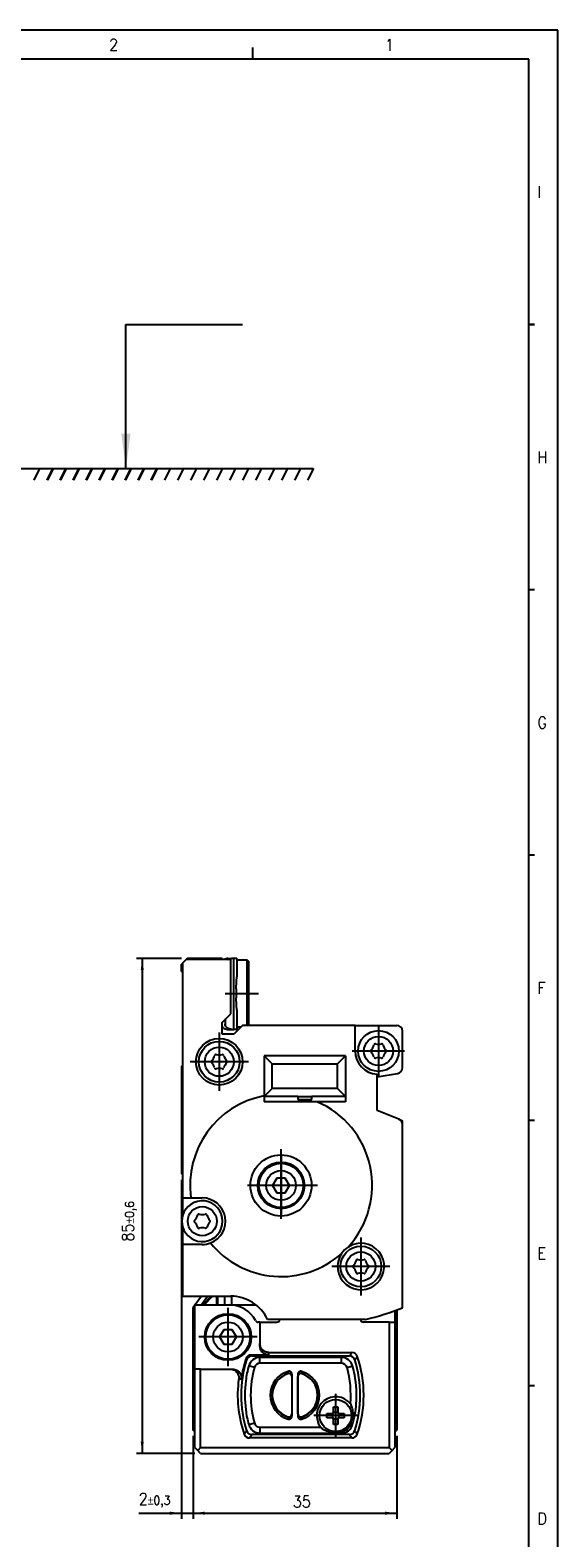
# Model space of a CAD drawing. Header units: millimetres. Extents: x -285 to 2170, y -280 to 203.
# Tile 14 of 32: x 218 to 309, y -56 to 203. Entities that reach past the tile are written whole.
import ezdxf

# ---------------------------------------------------------------- set-up
doc = ezdxf.new("R2010")
doc.units = ezdxf.units.MM
doc.linetypes.add('DOT_CENTER', pattern=[14, 12, -1, 0, -1])
doc.layers.add('1', color=7, linetype='Continuous')
doc.styles.add('CONVERTER_11', font='txt.shx', dxfattribs={"width": 0.9})
doc.dimstyles.new('ME10_DIM_29', dxfattribs={"dimtxt": 2, "dimasz": 2, "dimexe": 1, "dimexo": 1, "dimgap": 1, "dimtad": 1, "dimdsep": 46, "dimtxsty": 'CONVERTER_11', "dimsah": 1, "dimcen": 0.09, "dimclrd": 2, "dimclre": 2, "dimclrt": 2, "dimadec": 0, "dimazin": 0, "dimtfac": 1, "dimtdec": 4, "dimtix": 1, "dimtmove": 0, "dimatfit": 3, "dimfxl": 1, "dimtolj": 1, "dimtzin": 0, "dimarcsym": 0})
doc.dimstyles.new('ME10_DIM_30', dxfattribs={"dimtxt": 2, "dimasz": 2, "dimexe": 1, "dimexo": 1, "dimgap": 1, "dimtad": 1, "dimdsep": 46, "dimtxsty": 'CONVERTER_11', "dimsah": 1, "dimcen": 0.09, "dimclrd": 2, "dimclre": 2, "dimclrt": 2, "dimadec": 0, "dimazin": 0, "dimtol": 1, "dimtp": 0.3, "dimtm": 0.3, "dimtfac": 0.75, "dimtdec": 0, "dimtix": 1, "dimtmove": 0, "dimatfit": 3, "dimfxl": 1, "dimtolj": 1, "dimtzin": 0, "dimarcsym": 0})
doc.dimstyles.new('ME10_DIM_31', dxfattribs={"dimtxt": 2, "dimasz": 2, "dimexe": 1, "dimexo": 1, "dimgap": 1, "dimtad": 1, "dimdsep": 46, "dimtxsty": 'CONVERTER_11', "dimsah": 1, "dimcen": 0.09, "dimclrd": 2, "dimclre": 2, "dimclrt": 2, "dimadec": 0, "dimazin": 0, "dimtol": 1, "dimtp": 0.6, "dimtm": 0.6, "dimtfac": 0.75, "dimtdec": 0, "dimtix": 1, "dimtmove": 0, "dimatfit": 3, "dimfxl": 1, "dimtolj": 1, "dimtzin": 0, "dimarcsym": 0})
doc.dimstyles.get("Standard").update_dxf_attribs({"dimtxt": 0.18, "dimasz": 0.18, "dimexe": 0.18, "dimexo": 0.0625, "dimgap": 0.09, "dimtad": 0, "dimtih": 1, "dimtoh": 1, "dimdec": 4, "dimzin": 0, "dimdsep": 46, "dimtxsty": 'Standard', "dimcen": 0.09, "dimadec": 0, "dimazin": 0, "dimtfac": 1, "dimtdec": 4, "dimtofl": 0, "dimtmove": 0, "dimatfit": 3, "dimfxl": 1, "dimtolj": 1, "dimtzin": 0, "dimarcsym": 0})

# ---------------------------------------------------------------- blocks, each defined once
blk = doc.blocks.new('Marco_a2', base_point=(304.21, -212.02))
at = {"layer": '1', "color": 2, "linetype": 'Continuous'}
for p, q in [((309.21, 202.98), (-284.79, 202.98)), ((309.21, -217.02), (309.21, 202.98)), ((256.79, 197.98), (256.79, 199.98)), ((305.21, 152.42), (304.21, 152.42)), ((304.21, 152.42), (305.21, 152.42)), ((305.21, 106.87), (304.21, 106.87)), ((305.21, 61.31), (304.21, 61.31)), ((305.21, 15.76), (304.21, 15.76)), ((305.21, -29.8), (304.21, -29.8))]:
    blk.add_line(p, q, dxfattribs=at)
at = {"layer": '1', "color": 7, "linetype": 'Continuous'}
for p, q in [((304.21, 197.98), (-264.79, 197.98)), ((304.21, -212.02), (304.21, 197.98))]:
    blk.add_line(p, q, dxfattribs=at)
at = {"layer": '1', "color": 2, "char_height": 2, "attachment_point": 4, "line_spacing_factor": 1.20048, "style": 'CONVERTER_11'}
for s, insert in [('2', (232.08, 200.49)), ('1', (279.5, 200.41)), ('I', (305.71, 175.2)), ('H', (305.71, 129.65)), ('G', (305.71, 84.09)), ('F', (305.71, 38.54)), ('E', (305.71, -7.02)), ('D', (305.71, -52.58))]:
    blk.add_mtext(s, dxfattribs=dict(at, insert=insert))
blk = doc.blocks.new('Top', base_point=(304.21, -212.02))
blk.add_blockref('Marco_a2', (304.21, -212.02))
blk = doc.blocks.new('CABEZA__7', base_point=(246.5, -41.4))
at = {"color": 7, "linetype": 'Continuous'}
for p, q in [((247.93, -14.4), (246.84, -15.9)), ((253.17, -15.9), (253.17, -14.4)), ((246.8, -15.95), (246.5, -16.36)), ((246.5, -37.4), (246.5, -16.36)), ((246.84, -15.9), (246.8, -15.95)), ((246.8, -26.9), (246.8, -15.95)), ((246.84, -15.9), (247.95, -15.9)), ((247.95, -15.9), (248.18, -15.9)), ((248.18, -15.9), (248.38, -15.9)), ((248.38, -15.9), (250.58, -15.9)), ((250.58, -15.9), (250.73, -15.9)), ((250.73, -15.9), (251.98, -15.9)), ((251.98, -15.9), (252.82, -15.9)), ((252.82, -15.9), (253.17, -15.9)), ((253.17, -15.9), (257.32, -15.9)), ((281.2, -16.89), (281.2, -18.85)), ((281.5, -16.79), (281.5, -37.4)), ((251.78, -20.15), (251.06, -21.4)), ((253.22, -20.15), (251.78, -20.15)), ((253.94, -21.4), (253.22, -20.15)), ((258, -18.85), (257.7, -18.85)), ((258, -18.85), (260.89, -18.85)), ((258, -18.85), (258, -22.51)), ((280.2, -18.85), (275.8, -18.85)), ((280.2, -18.85), (281.2, -18.85)), ((280.2, -18.85), (280.2, -40.4)), ((281.2, -18.85), (281.2, -37.7)), ((251.06, -21.4), (251.78, -22.65)), ((251.78, -22.65), (253.22, -22.65)), ((253.22, -22.65), (253.94, -21.4)), ((258, -22.94), (258, -22.51)), ((256.5, -24.49), (259.5, -24.49)), ((256.62, -24.65), (273.38, -24.65)), ((272, -24.9), (258, -24.9)), ((259.5, -24.06), (273.81, -24.06)), ((247.8, -26.9), (246.8, -26.9)), ((246.8, -37.7), (246.8, -26.9)), ((247.8, -40.4), (247.8, -26.9)), ((247.8, -26.9), (252.81, -26.9)), ((252.81, -26.9), (253.24, -26.9)), ((263.47, -28.19), (263.47, -34.61)), ((263.5, -27.79), (263.5, -35.01)), ((264.5, -27.79), (264.5, -35.01)), ((264.53, -34.61), (264.53, -28.19)), ((270.63, -33.4), (271.37, -33.4)), ((270.63, -34.31), (270.63, -33.4)), ((271.37, -33.4), (271.37, -34.31)), ((269.5, -35.27), (269.5, -34.53)), ((269.5, -34.53), (270.41, -34.53)), ((270.41, -35.27), (269.5, -35.27)), ((270.45, -34.53), (270.41, -34.53)), ((270.41, -35.27), (270.45, -35.27)), ((270.57, -34.53), (270.45, -34.53)), ((270.45, -34.53), (270.45, -34.79)), ((270.45, -35.01), (270.45, -35.27)), ((270.45, -35.27), (270.57, -35.27)), ((270.63, -34.31), (270.63, -34.35)), ((270.63, -34.35), (270.63, -34.47)), ((270.89, -34.35), (270.63, -34.35)), ((270.63, -35.33), (270.63, -35.45)), ((270.63, -35.45), (270.63, -35.49)), ((270.63, -35.45), (270.89, -35.45)), ((270.63, -36.4), (270.63, -35.49)), ((271.37, -34.35), (271.11, -34.35)), ((271.11, -35.45), (271.37, -35.45)), ((271.37, -34.35), (271.37, -34.31)), ((271.37, -34.47), (271.37, -34.35)), ((271.37, -35.45), (271.37, -35.33)), ((271.37, -35.49), (271.37, -35.45)), ((271.37, -35.49), (271.37, -36.4)), ((271.55, -34.53), (271.43, -34.53)), ((271.43, -35.27), (271.55, -35.27)), ((271.59, -34.53), (271.55, -34.53)), ((271.55, -34.79), (271.55, -34.53)), ((271.55, -35.27), (271.55, -35.01)), ((271.55, -35.27), (271.59, -35.27)), ((271.59, -34.53), (272.5, -34.53)), ((272.5, -35.27), (271.59, -35.27)), ((272.5, -34.53), (272.5, -35.27)), ((246.8, -37.7), (246.5, -37.4)), ((246.8, -40.4), (246.8, -37.7)), ((273.81, -38.74), (256.19, -38.74)), ((273.38, -38.15), (256.62, -38.15)), ((258, -37.9), (272, -37.9)), ((271.37, -36.4), (270.63, -36.4)), ((281.2, -37.7), (281.5, -37.4)), ((281.2, -37.7), (281.2, -40.4)), ((246.8, -40.4), (247.3, -40.9)), ((247.8, -40.4), (247.3, -40.9)), ((247.8, -41.4), (247.3, -40.9)), ((247.8, -40.4), (280.2, -40.4)), ((247.8, -41.4), (280.2, -41.4)), ((280.7, -40.9), (280.2, -40.4)), ((280.7, -40.9), (280.2, -41.4)), ((280.7, -40.9), (281.2, -40.4))]:
    blk.add_line(p, q, dxfattribs=at)
at = {"color": 3, "linetype": 'Continuous'}
for p, q in [((249.04, -14.4), (247.95, -15.9)), ((249.63, -14.4), (248.18, -15.9)), ((249.84, -14.4), (248.38, -15.9)), ((250.58, -15.9), (250.58, -14.4)), ((250.73, -15.9), (250.73, -14.4)), ((251.98, -15.9), (251.98, -14.4)), ((258, -25.9), (258, -24.9)), ((259.5, -24.49), (259.5, -24.06)), ((272, -25.9), (272, -24.9)), ((257.04, -26.64), (256.07, -26.37)), ((272, -25.9), (258, -25.9)), ((262.82, -27.66), (262.78, -27.71)), ((265.22, -27.71), (265.18, -27.66)), ((272.96, -26.64), (273.93, -26.37)), ((256.07, -36.43), (257.04, -36.16)), ((262.78, -35.09), (262.82, -35.14)), ((265.18, -35.14), (265.22, -35.09)), ((258, -36.9), (258, -37.9)), ((258, -36.9), (268.44, -36.9)), ((272, -37.64), (272, -37.9)), ((273.62, -36.34), (273.93, -36.43))]:
    blk.add_line(p, q, dxfattribs=at)
at = {"color": 7, "linetype": 'Continuous'}
for centre, radius in [((252.5, -21.4), 4), ((252.5, -21.4), 3.8), ((252.5, -21.4), 2.55), ((271, -34.9), 2.75)]:
    blk.add_circle(centre, radius, dxfattribs=at)
for centre, radius, start, end in [((252.82, -20.9), 5, 27.6691, 90), ((257.7, -18.35), 0.5, 207.6691, 270), ((260.89, -18.35), 0.5, 270, 354.1846), ((275.8, -18.35), 0.5, 185.8154, 270), ((274.75, -31.4), 20, 162.3092, 197.6908), ((274.75, -31.4), 20.16, 161.9582, 172.02), ((256.5, -25.46), 0.966, 90.0002, 161.958), ((256.62, -25.62), 0.966, 90.0002, 162.309), ((258, -26.9), 2, 90, 164.6505), ((272, -26.9), 2, 15.3495, 90), ((273.38, -25.62), 0.966, 17.691, 89.9998), ((273.81, -25.03), 0.966, 18.9531, 89.9998), ((255.25, -31.4), 20, 342.3092, 17.6908), ((255.25, -31.4), 20.59, 341.0471, 18.9529), ((274.39, -31.4), 19, 164.6505, 172.4392), ((264, -31.4), 4.25, 105.4101, 254.5896), ((264, -31.4), 3.89, 108.3244, 251.6756), ((264, -31.4), 4.25, 285.4102, 74.5897), ((264, -31.4), 3.89, 288.3244, 71.6756), ((255.61, -31.4), 19, 10.6151, 15.3495), ((255.61, -31.4), 19, 355.4719, 10.6151), ((274.75, -31.4), 20.59, 172.1763, 198.9529), ((274.39, -31.4), 19, 172.4392, 187.5608), ((271, -34.9), 3.25, 38.4425, 217.9799), ((255.61, -31.4), 19, 344.6505, 355.4719), ((274.39, -31.4), 19, 187.5608, 195.3495), ((271, -34.9), 0.697, 122.0857, 147.9143), ((271, -34.9), 0.697, 212.0857, 237.9143), ((271, -34.9), 0.564, 168.4247, 191.5753), ((271, -34.9), 0.564, 131.0313, 138.9687), ((271, -34.9), 0.564, 221.0313, 228.9687), ((271, -34.9), 0.564, 78.4247, 101.5753), ((271, -34.9), 0.564, 258.4247, 281.5753), ((271, -34.9), 0.697, 32.0857, 57.9143), ((271, -34.9), 0.564, 41.0313, 48.9687), ((271, -34.9), 0.697, 302.0857, 327.9143), ((271, -34.9), 0.564, 311.0313, 318.9687), ((271, -34.9), 0.564, 348.4247, 11.5753), ((256.19, -37.77), 0.966, 198.9531, 269.9998), ((256.62, -37.18), 0.966, 197.691, 269.9998), ((258, -35.9), 2, 195.3495, 270), ((272, -35.9), 2, 270, 344.6505), ((273.38, -37.18), 0.966, 270.0002, 342.309), ((273.81, -37.77), 0.966, 270.0002, 341.0469)]:
    blk.add_arc(centre, radius, start, end, dxfattribs=at)
at = {"color": 3, "linetype": 'Continuous'}
for centre, radius, start, end in [((274.39, -31.4), 18, 164.6505, 195.3495), ((258, -26.9), 1, 90, 164.6505), ((264, -31.4), 3.92, 107.4794, 252.5206), ((264, -31.4), 3.92, 287.4794, 72.5206), ((272, -26.9), 1, 15.3495, 90), ((255.61, -31.4), 18, 355.2857, 15.3495), ((258, -35.9), 1, 195.3495, 270)]:
    blk.add_arc(centre, radius, start, end, dxfattribs=at)
at = {"color": 7, "linetype": 'Continuous'}
for points, knots in [([(259.5, -24.06), (259.3, -24.04), (258.91, -23.99), (258.41, -23.63), (258.07, -23.12), (258.02, -22.71), (258, -22.51)], [0, 0, 0, 0, 0.586069, 1.177789, 1.777408, 2.382551, 2.382551, 2.382551, 2.382551]), ([(259.5, -24.49), (259.3, -24.47), (258.91, -24.42), (258.41, -24.06), (258.07, -23.54), (258.02, -23.14), (258, -22.94)], [0, 0, 0, 0, 0.586069, 1.177789, 1.777408, 2.382551, 2.382551, 2.382551, 2.382551]), ([(252.81, -26.9), (252.9, -26.9), (253.11, -26.91), (253.45, -27.02), (253.75, -27.19), (253.97, -27.4), (254.16, -27.64), (254.29, -27.91), (254.37, -28.25), (254.36, -28.47), (254.35, -28.6)], [0, 0, 0, 0, 0.262638, 0.647412, 1.035125, 1.295529, 1.55727, 1.943465, 2.203644, 2.591058, 2.591058, 2.591058, 2.591058]), ([(253.24, -26.9), (253.33, -26.9), (253.55, -26.91), (253.84, -27), (254.15, -27.17), (254.4, -27.38), (254.61, -27.66), (254.73, -27.94), (254.81, -28.25), (254.79, -28.47), (254.78, -28.6)], [0, 0, 0, 0, 0.263056, 0.649064, 0.912057, 1.297984, 1.62355, 1.946992, 2.207237, 2.595157, 2.595157, 2.595157, 2.595157]), ([(263.47, -28.19), (263.46, -28.16), (263.46, -28.08), (263.41, -27.95), (263.34, -27.84), (263.25, -27.76), (263.16, -27.71), (263.06, -27.68), (262.97, -27.67), (262.9, -27.67), (262.84, -27.69), (262.8, -27.7), (262.78, -27.71)], [0, 0, 0, 0, 0.1036167, 0.2485724, 0.4019209, 0.4965352, 0.5890838, 0.7291289, 0.8018569, 0.8611732, 0.9318954, 0.9936913, 0.9936913, 0.9936913, 0.9936913]), ([(263.5, -27.79), (263.5, -27.76), (263.49, -27.68), (263.46, -27.58), (263.4, -27.48), (263.32, -27.4), (263.22, -27.33), (263.12, -27.29), (262.99, -27.28), (262.92, -27.29), (262.87, -27.3)], [0, 0, 0, 0, 0.0911758, 0.2300566, 0.3211715, 0.4602009, 0.5510752, 0.6904127, 0.7808884, 0.9200581, 0.9200581, 0.9200581, 0.9200581]), ([(265.13, -27.3), (265.1, -27.3), (265.02, -27.28), (264.9, -27.29), (264.78, -27.33), (264.69, -27.39), (264.61, -27.47), (264.54, -27.57), (264.51, -27.68), (264.5, -27.76), (264.5, -27.79)], [0, 0, 0, 0, 0.0906374, 0.2296618, 0.3689993, 0.4598736, 0.5747538, 0.6900856, 0.8289664, 0.9201422, 0.9201422, 0.9201422, 0.9201422]), ([(265.22, -27.71), (265.2, -27.7), (265.16, -27.69), (265.1, -27.67), (265.03, -27.67), (264.94, -27.68), (264.84, -27.71), (264.74, -27.77), (264.66, -27.85), (264.58, -27.96), (264.54, -28.08), (264.54, -28.16), (264.53, -28.19)], [0, 0, 0, 0, 0.0617298, 0.1323656, 0.1917004, 0.2644436, 0.4044782, 0.4970109, 0.6203929, 0.7450495, 0.8901249, 0.9937869, 0.9937869, 0.9937869, 0.9937869]), ([(273.62, -36.34), (273.71, -36.06), (273.91, -35.49), (274.01, -34.67), (273.98, -34.01), (273.88, -33.56), (273.76, -33.2), (273.62, -33), (273.55, -32.88)], [0, 0, 0, 0, 0.900341, 1.803191, 2.45426, 2.875599, 3.17828, 3.597495, 3.597495, 3.597495, 3.597495]), ([(262.78, -35.09), (262.8, -35.1), (262.84, -35.11), (262.9, -35.13), (262.97, -35.13), (263.05, -35.12), (263.15, -35.1), (263.25, -35.04), (263.34, -34.96), (263.41, -34.85), (263.46, -34.72), (263.46, -34.64), (263.47, -34.61)], [0, 0, 0, 0, 0.0617298, 0.1323656, 0.1917004, 0.2644436, 0.3809009, 0.4970867, 0.5916963, 0.7450283, 0.8901037, 0.9937657, 0.9937657, 0.9937657, 0.9937657]), ([(262.87, -35.5), (262.9, -35.5), (262.98, -35.52), (263.08, -35.51), (263.2, -35.48), (263.31, -35.41), (263.4, -35.32), (263.45, -35.23), (263.49, -35.13), (263.5, -35.05), (263.5, -35.01)], [0, 0, 0, 0, 0.0906374, 0.2296618, 0.3202739, 0.4598751, 0.5989046, 0.6900195, 0.7809304, 0.9200774, 0.9200774, 0.9200774, 0.9200774]), ([(264.5, -35.01), (264.5, -35.04), (264.51, -35.12), (264.54, -35.22), (264.6, -35.32), (264.69, -35.41), (264.8, -35.48), (264.9, -35.51), (265.01, -35.52), (265.08, -35.51), (265.13, -35.5)], [0, 0, 0, 0, 0.0911758, 0.2300566, 0.3211715, 0.4602009, 0.5998022, 0.6904143, 0.7808945, 0.9200757, 0.9200757, 0.9200757, 0.9200757]), ([(264.53, -34.61), (264.54, -34.64), (264.54, -34.72), (264.59, -34.85), (264.66, -34.96), (264.75, -35.04), (264.85, -35.1), (264.95, -35.12), (265.03, -35.13), (265.1, -35.13), (265.16, -35.11), (265.2, -35.1), (265.22, -35.09)], [0, 0, 0, 0, 0.1036167, 0.2485724, 0.4019209, 0.4965352, 0.6127354, 0.7292047, 0.8019328, 0.861249, 0.9319713, 0.9937672, 0.9937672, 0.9937672, 0.9937672]), ([(268.44, -36.9), (268.46, -36.92), (268.49, -36.96), (268.57, -37.05), (268.7, -37.16), (268.92, -37.3), (269.24, -37.45), (269.65, -37.58), (270.27, -37.7), (271.05, -37.75), (271.68, -37.68), (272, -37.64)], [0, 0, 0, 0, 0.082264, 0.168748, 0.348027, 0.599368, 0.928456, 1.429933, 1.874924, 2.817002, 3.771468, 3.771468, 3.771468, 3.771468]), ([(272, -37.64), (272.1, -37.62), (272.27, -37.59), (272.53, -37.48), (272.76, -37.36), (272.97, -37.21), (273.17, -37.03), (273.34, -36.83), (273.5, -36.6), (273.57, -36.43), (273.62, -36.34)], [0, 0, 0, 0, 0.299802, 0.537145, 0.839259, 1.07843, 1.317042, 1.620847, 1.859927, 2.16166, 2.16166, 2.16166, 2.16166])]:
    blk.add_open_spline(points, degree=3, knots=knots, dxfattribs=at)
at = {"color": 3, "linetype": 'Continuous'}
for points, knots in [([(255.58, -25.16), (255.59, -25.16), (255.6, -25.18), (255.62, -25.22), (255.65, -25.26), (255.68, -25.3), (255.69, -25.32)], [0, 0, 0, 0, 0.0308229, 0.0616565, 0.1320155, 0.2024305, 0.2024305, 0.2024305, 0.2024305]), ([(256.5, -24.49), (256.5, -24.5), (256.52, -24.51), (256.54, -24.55), (256.57, -24.59), (256.6, -24.63), (256.62, -24.65)], [0, 0, 0, 0, 0.0302877, 0.0605845, 0.1297134, 0.1988904, 0.1988904, 0.1988904, 0.1988904]), ([(273.81, -24.06), (273.78, -24.1), (273.72, -24.19), (273.61, -24.33), (273.5, -24.49), (273.42, -24.6), (273.38, -24.65)], [0, 0, 0, 0, 0.1622806, 0.3248141, 0.5257802, 0.7271478, 0.7271478, 0.7271478, 0.7271478]), ([(274.72, -24.71), (274.69, -24.76), (274.63, -24.85), (274.53, -25), (274.42, -25.15), (274.34, -25.27), (274.31, -25.32)], [0, 0, 0, 0, 0.1650391, 0.3303734, 0.534856, 0.7398074, 0.7398074, 0.7398074, 0.7398074]), ([(262.82, -27.66), (262.82, -27.65), (262.82, -27.64), (262.83, -27.58), (262.85, -27.47), (262.86, -27.36), (262.87, -27.3)], [0, 0, 0, 0, 0.0125669, 0.0251245, 0.1920672, 0.3575579, 0.3575579, 0.3575579, 0.3575579]), ([(263.47, -28.13), (263.45, -28.03), (263.41, -27.82), (263.13, -27.62), (262.92, -27.64), (262.82, -27.66)], [0, 0, 0, 0, 0.2931508, 0.6182924, 0.9144999, 0.9144999, 0.9144999, 0.9144999]), ([(263.47, -28.13), (263.47, -28.12), (263.47, -28.11), (263.48, -28.05), (263.49, -27.95), (263.5, -27.84), (263.5, -27.79)], [0, 0, 0, 0, 0.0122893, 0.0245724, 0.1806911, 0.3359175, 0.3359175, 0.3359175, 0.3359175]), ([(263.47, -28.19), (263.47, -28.19), (263.47, -28.17), (263.47, -28.16), (263.47, -28.14), (263.47, -28.13), (263.47, -28.13)], [0, 0, 0, 0, 0.02108057, 0.03859802, 0.05442087, 0.06681476, 0.06681476, 0.06681476, 0.06681476]), ([(264.5, -27.79), (264.5, -27.84), (264.51, -27.95), (264.52, -28.05), (264.53, -28.11), (264.53, -28.12), (264.53, -28.13)], [0, 0, 0, 0, 0.1552265, 0.3113451, 0.3236282, 0.3359175, 0.3359175, 0.3359175, 0.3359175]), ([(265.18, -27.66), (265.08, -27.64), (264.87, -27.62), (264.59, -27.82), (264.55, -28.03), (264.53, -28.13)], [0, 0, 0, 0, 0.2962077, 0.6213494, 0.9145001, 0.9145001, 0.9145001, 0.9145001]), ([(264.53, -28.13), (264.53, -28.13), (264.53, -28.14), (264.53, -28.16), (264.53, -28.17), (264.53, -28.19), (264.53, -28.19)], [0, 0, 0, 0, 0.01277351, 0.02821676, 0.0462556, 0.06681481, 0.06681481, 0.06681481, 0.06681481]), ([(265.13, -27.3), (265.14, -27.36), (265.15, -27.47), (265.17, -27.58), (265.18, -27.64), (265.18, -27.65), (265.18, -27.66)], [0, 0, 0, 0, 0.1655702, 0.3325242, 0.3450816, 0.3576479, 0.3576479, 0.3576479, 0.3576479]), ([(254.35, -28.6), (254.39, -28.6), (254.47, -28.6), (254.58, -28.6), (254.69, -28.6), (254.75, -28.6), (254.78, -28.6)], [0, 0, 0, 0, 0.1195256, 0.2390605, 0.3356784, 0.4323026, 0.4323026, 0.4323026, 0.4323026]), ([(262.82, -35.14), (262.92, -35.16), (263.13, -35.18), (263.41, -34.98), (263.45, -34.77), (263.47, -34.67)], [0, 0, 0, 0, 0.2962077, 0.6213494, 0.9145001, 0.9145001, 0.9145001, 0.9145001]), ([(262.87, -35.5), (262.86, -35.44), (262.85, -35.33), (262.83, -35.22), (262.82, -35.16), (262.82, -35.15), (262.82, -35.14)], [0, 0, 0, 0, 0.1655703, 0.3325243, 0.3450817, 0.3576479, 0.3576479, 0.3576479, 0.3576479]), ([(263.47, -34.67), (263.47, -34.67), (263.47, -34.66), (263.47, -34.64), (263.47, -34.63), (263.47, -34.61), (263.47, -34.61)], [0, 0, 0, 0, 0.0127735, 0.02821674, 0.04625556, 0.06681476, 0.06681476, 0.06681476, 0.06681476]), ([(263.5, -35.01), (263.5, -34.96), (263.49, -34.85), (263.48, -34.75), (263.47, -34.69), (263.47, -34.68), (263.47, -34.67)], [0, 0, 0, 0, 0.1552265, 0.3113452, 0.3236283, 0.3359175, 0.3359175, 0.3359175, 0.3359175]), ([(264.53, -34.67), (264.53, -34.68), (264.53, -34.69), (264.52, -34.75), (264.51, -34.85), (264.5, -34.96), (264.5, -35.01)], [0, 0, 0, 0, 0.0122893, 0.0245723, 0.180691, 0.3359175, 0.3359175, 0.3359175, 0.3359175]), ([(264.53, -34.61), (264.53, -34.61), (264.53, -34.63), (264.53, -34.64), (264.53, -34.66), (264.53, -34.67), (264.53, -34.67)], [0, 0, 0, 0, 0.02108058, 0.03859805, 0.05404131, 0.06681481, 0.06681481, 0.06681481, 0.06681481]), ([(264.53, -34.67), (264.55, -34.77), (264.59, -34.98), (264.87, -35.18), (265.08, -35.16), (265.18, -35.14)], [0, 0, 0, 0, 0.2931507, 0.6182924, 0.9145001, 0.9145001, 0.9145001, 0.9145001]), ([(265.18, -35.14), (265.18, -35.15), (265.18, -35.16), (265.17, -35.22), (265.15, -35.33), (265.14, -35.44), (265.13, -35.5)], [0, 0, 0, 0, 0.0125662, 0.0251237, 0.1920781, 0.3576512, 0.3576512, 0.3576512, 0.3576512]), ([(255.69, -37.48), (255.66, -37.53), (255.58, -37.65), (255.47, -37.8), (255.37, -37.95), (255.31, -38.04), (255.28, -38.09)], [0, 0, 0, 0, 0.2049586, 0.4094485, 0.5747755, 0.7398074, 0.7398074, 0.7398074, 0.7398074]), ([(256.62, -38.15), (256.58, -38.2), (256.5, -38.31), (256.39, -38.47), (256.28, -38.61), (256.22, -38.7), (256.19, -38.74)], [0, 0, 0, 0, 0.2013748, 0.402348, 0.5648744, 0.7271478, 0.7271478, 0.7271478, 0.7271478]), ([(273.81, -38.74), (273.78, -38.7), (273.72, -38.61), (273.61, -38.47), (273.5, -38.31), (273.42, -38.2), (273.38, -38.15)], [0, 0, 0, 0, 0.1622806, 0.3248141, 0.5257802, 0.7271478, 0.7271478, 0.7271478, 0.7271478]), ([(274.72, -38.09), (274.69, -38.04), (274.63, -37.95), (274.53, -37.8), (274.42, -37.65), (274.34, -37.53), (274.31, -37.48)], [0, 0, 0, 0, 0.1650391, 0.3303734, 0.534856, 0.7398074, 0.7398074, 0.7398074, 0.7398074])]:
    blk.add_open_spline(points, degree=3, knots=knots, dxfattribs=at)
at = {"layer": '1', "color": 2, "linetype": 'DOT_CENTER'}
for p, q in [((252.5, -16.4), (252.5, -26.4)), ((257.5, -21.4), (247.5, -21.4)), ((271, -31.15), (271, -38.65)), ((274.75, -34.9), (267.25, -34.9))]:
    blk.add_line(p, q, dxfattribs=at)
blk = doc.blocks.new('REGLA__8', base_point=(244.5, -18.4))
at = {"color": 7, "linetype": 'Continuous'}
for p, q in [((244.7, 42.8), (244.5, 42.6)), ((244.5, 41.35), (244.5, 42.6)), ((245.3, 43.4), (244.7, 42.8)), ((244.7, 42.8), (244.7, 41.35)), ((245.5, 43.6), (245.3, 43.4)), ((251.5, 43.4), (245.3, 43.4)), ((251.5, 43.6), (245.5, 43.6)), ((251.5, 43.6), (251.5, 43.4)), ((251.85, 43.4), (251.5, 43.4)), ((253, 43.4), (251.85, 43.4)), ((252.4, 43.6), (252.4, 43.6)), ((252.5, 43.6), (252.4, 43.6)), ((252.5, 43.6), (253.1, 43.6)), ((253, 34.1), (253, 43.4)), ((253.1, 43.6), (253.13, 43.6)), ((253.5, 43.6), (253.13, 43.6)), ((254, 43.6), (253.5, 43.6)), ((254, 43.6), (254, 43.35)), ((254, 43.35), (255.75, 43.35)), ((254, 43.35), (254, 40.44)), ((256, 43.1), (255.75, 43.35)), ((255.75, 43.35), (255.75, 37.6)), ((256, 43.1), (256, 37.6)), ((244.5, 41.35), (244.7, 41.35)), ((244.7, 41.35), (244.7, 25.1)), ((253.9, 38.36), (253.9, 36.84)), ((255.75, 37.6), (255.75, 32.1)), ((256, 37.6), (256, 32.1)), ((251.5, 32.6), (253, 34.1)), ((254, 34.76), (254, 31.85)), ((251.5, 32.29), (251.5, 32.6)), ((251.5, 30.6), (251.5, 32.29)), ((252, 33.1), (252, 32.29)), ((252.4, 31.4), (252.4, 31.4)), ((252.5, 31.4), (252.4, 31.4)), ((252.5, 31.4), (253.1, 31.4)), ((253.13, 31.4), (253.1, 31.4)), ((253.13, 31.4), (253.5, 31.4)), ((255, 32.1), (253.5, 30.6)), ((254, 31.4), (253.5, 31.4)), ((254, 31.85), (254, 31.4)), ((254, 31.85), (254.75, 31.85)), ((256, 32.1), (255, 32.1)), ((274.37, 32.1), (256, 32.1)), ((274.37, 32.1), (281.5, 32.1)), ((274.37, 27.7), (274.37, 32.1)), ((282.5, 24.85), (282.5, 31.1)), ((253.5, 30.6), (251.5, 30.6)), ((272.7, 26.9), (258.7, 26.9)), ((258.7, 26.9), (258.7, 19.99)), ((258.7, 26.9), (260.08, 25.51)), ((271.31, 25.51), (272.7, 26.9)), ((272.7, 26.9), (272.7, 19.9)), ((244.7, 25.1), (244.5, 25.1)), ((244.5, 25.1), (244.5, 6.6)), ((244.7, 25.1), (244.7, 6.6)), ((260.08, 25.51), (271.31, 25.51)), ((260.08, 21.29), (260.08, 25.51)), ((271.31, 21.29), (271.31, 25.51)), ((278.12, 23.28), (281.66, 23.86)), ((278.12, 23.28), (278.12, 23.71)), ((258.7, 19.9), (260.08, 21.29)), ((271.31, 21.29), (260.08, 21.29)), ((272.7, 19.9), (271.31, 21.29)), ((278.12, 17.47), (278.12, 23.28)), ((258.7, 19.99), (258.7, 19.9)), ((258.7, 19.9), (258.7, 19)), ((264.5, 19.9), (258.7, 19.9)), ((267.8, 19), (258.7, 19)), ((264.5, 19.9), (264.5, 19.4)), ((264.5, 19.9), (266.9, 19.9)), ((264.5, 19.4), (266.9, 19.4)), ((272.7, 19.9), (266.9, 19.9)), ((266.9, 19.4), (266.9, 19.9)), ((272.7, 19), (267.8, 19)), ((272.7, 19.9), (272.7, 19)), ((281.87, 15.98), (278.12, 17.47)), ((281.87, 15.98), (282.5, 15.73)), ((282.5, 15.05), (282.5, 15.73)), ((282.5, -16.42), (282.5, 15.05)), ((244.5, 6.6), (244.7, 6.6)), ((244.7, 6.6), (244.7, 2.48)), ((260.9, 5.87), (260.18, 4.62)), ((262.35, 5.87), (260.9, 5.87)), ((263.07, 4.62), (262.35, 5.87)), ((260.18, 4.62), (260.9, 3.37)), ((260.9, 3.37), (262.35, 3.37)), ((262.35, 3.37), (263.07, 4.62)), ((244.7, 2.48), (246.12, 2.48)), ((244.7, 2.48), (244.7, -0.55)), ((246.12, 2.48), (248.08, 2.48)), ((244.7, -0.55), (244.7, -0.6)), ((244.7, -2.44), (244.7, -2.48)), ((244.7, -2.48), (244.7, -5.52)), ((244.7, -5.52), (244.7, -14.4)), ((248.08, -5.52), (244.7, -5.52)), ((244.7, -14.4), (247.93, -14.4)), ((247.93, -14.4), (252.99, -14.4)), ((261.39, -18.4), (259.31, -18.4)), ((275.31, -18.4), (261.39, -18.4)), ((276.14, -18.4), (275.31, -18.4))]:
    blk.add_line(p, q, dxfattribs=at)
at = {"color": 3, "linetype": 'Continuous'}
for p, q in [((253.5, 31.4), (253.5, 43.6)), ((252.1, 31.94), (252.1, 33.2))]:
    blk.add_line(p, q, dxfattribs=at)
at = {"color": 7, "linetype": 'Continuous'}
for centre, radius in [((278.37, 27.7), 3.5), ((251, 25.86), 4), ((251, 25.86), 3.5), ((261.61, 4.62), 5.25), ((261.63, 4.62), 4), ((261.63, 4.62), 3.8), ((261.63, 4.62), 2.55), ((275.35, -9.3), 3.5)]:
    blk.add_circle(centre, radius, dxfattribs=at)
at = {"color": 3, "linetype": 'Continuous'}
for centre in [(278.37, 27.7), (251, 25.86), (248.08, -1.52), (275.35, -9.3)]:
    blk.add_circle(centre, 2.5, dxfattribs=at)
at = {"color": 7, "linetype": 'Continuous'}
for centre, radius, start, end in [((281.5, 31.1), 1, 360, 90), ((275.77, 29.2), 1.86, 313.2415, 346.7663), ((277.78, 28.73), 0.2, 73.2415, 166.7663), ((278.37, 30.7), 1.86, 253.2415, 286.7663), ((278.96, 28.73), 0.2, 13.2415, 106.7663), ((280.97, 29.2), 1.86, 193.2415, 226.7663), ((249.81, 25.86), 0.2, 133.2415, 226.7663), ((248.4, 27.36), 1.86, 313.2415, 346.7663), ((250.41, 26.89), 0.2, 73.2415, 166.7663), ((251, 28.86), 1.86, 253.2415, 286.7663), ((251.59, 26.89), 0.2, 13.2415, 106.7663), ((253.6, 27.36), 1.86, 193.2415, 226.7663), ((252.19, 25.86), 0.2, 313.2415, 46.7663), ((278.37, 27.7), 4, 180, 266.4747), ((277.18, 27.7), 0.2, 133.2415, 226.7663), ((275.77, 26.2), 1.86, 13.2415, 46.7663), ((277.78, 26.68), 0.2, 193.2415, 286.7663), ((278.37, 24.7), 1.86, 73.2415, 106.7663), ((278.96, 26.68), 0.2, 253.2415, 346.7663), ((280.97, 26.2), 1.86, 133.2415, 166.7663), ((279.56, 27.7), 0.2, 313.2415, 46.7663), ((248.4, 24.36), 1.86, 13.2415, 46.7663), ((250.41, 24.83), 0.2, 193.2415, 286.7663), ((251, 22.86), 1.86, 73.2415, 106.7663), ((251.59, 24.83), 0.2, 253.2415, 346.7663), ((253.6, 24.36), 1.86, 133.2415, 166.7663), ((281.5, 24.85), 1, 279.2797, 0), ((261.63, 4.62), 15.65, 100.787, 187.8498), ((261.63, 4.62), 15.65, 317.4847, 66.7798), ((281.5, 15.05), 1, 0, 68.3125), ((248.08, -1.52), 3.5, 0.0054, 164.777), ((248.08, -1.52), 4, 290.6809, 90), ((248.06, -1.52), 3.5, 164.0061, 195.9939), ((248.08, -1.52), 3.5, 164.7786, 195.2232), ((248.08, -1.52), 3.5, 195.2217, 0.0054), ((246.89, -1.52), 0.2, 133.2415, 226.7663), ((245.48, -0.02), 1.86, 313.2415, 346.7663), ((245.48, -3.02), 1.86, 13.2415, 46.7663), ((247.48, -0.49), 0.2, 73.2415, 166.7663), ((248.08, 1.48), 1.86, 253.2415, 286.7663), ((248.67, -0.49), 0.2, 13.2415, 106.7663), ((250.68, -0.02), 1.86, 193.2415, 226.7663), ((250.68, -3.02), 1.86, 133.2415, 166.7663), ((249.26, -1.52), 0.2, 313.2415, 46.7663), ((247.48, -2.55), 0.2, 193.2415, 286.7663), ((248.08, -4.52), 1.86, 73.2415, 106.7663), ((248.67, -2.55), 0.2, 253.2415, 346.7663), ((248.08, -1.52), 4, 270, 290.6809), ((261.63, 4.62), 15.65, 219.1464, 311.7174), ((275.35, -9.3), 4, 145.9525, 123.2496), ((275.35, -9.3), 4, 123.2496, 145.9525), ((274.17, -9.3), 0.2, 133.2415, 226.7663), ((272.76, -7.8), 1.86, 313.2415, 346.7663), ((272.76, -10.8), 1.86, 13.2415, 46.7663), ((274.76, -8.27), 0.2, 73.2415, 166.7663), ((275.35, -6.3), 1.86, 253.2415, 286.7663), ((275.95, -8.27), 0.2, 13.2415, 106.7663), ((277.95, -7.8), 1.86, 193.2415, 226.7663), ((277.95, -10.8), 1.86, 133.2415, 166.7663), ((276.54, -9.3), 0.2, 313.2415, 46.7663), ((274.76, -10.33), 0.2, 193.2415, 286.7663), ((275.36, -12.3), 1.86, 73.2415, 106.7663), ((275.95, -10.33), 0.2, 253.2415, 346.7663), ((252.99, -21.4), 7, 25.3769, 90), ((263.6, 33.1), 53, 283.6842, 290.8918)]:
    blk.add_arc(centre, radius, start, end, dxfattribs=at)
for points, knots in [([(252.5, 43.6), (252.39, 43.59), (252.15, 43.57), (251.95, 43.46), (251.85, 43.4)], [0, 0, 0, 0, 0.3403139, 0.6921362, 0.6921362, 0.6921362, 0.6921362]), ([(252.47, 43.4), (252.57, 43.46), (252.77, 43.57), (252.99, 43.59), (253.1, 43.6)], [0, 0, 0, 0, 0.3384964, 0.6674454, 0.6674454, 0.6674454, 0.6674454]), ([(253.9, 38.36), (253.91, 38.54), (253.93, 38.9), (253.96, 39.43), (253.99, 39.94), (254, 40.28), (254, 40.44)], [0, 0, 0, 0, 0.557211, 1.077881, 1.600113, 2.085402, 2.085402, 2.085402, 2.085402]), ([(254, 34.76), (254, 34.92), (253.99, 35.26), (253.96, 35.77), (253.93, 36.3), (253.91, 36.66), (253.9, 36.84)], [0, 0, 0, 0, 0.485447, 1.00786, 1.528372, 2.085402, 2.085402, 2.085402, 2.085402]), ([(251.7, 31.71), (251.66, 31.74), (251.59, 31.82), (251.53, 31.96), (251.5, 32.12), (251.5, 32.23), (251.5, 32.29)], [0, 0, 0, 0, 0.1488275, 0.3010486, 0.4614417, 0.639565, 0.639565, 0.639565, 0.639565]), ([(251.7, 31.71), (251.81, 31.63), (252.02, 31.47), (252.28, 31.43), (252.4, 31.4)], [0, 0, 0, 0, 0.396461, 0.7721312, 0.7721312, 0.7721312, 0.7721312]), ([(252.1, 31.94), (252.08, 31.97), (252.05, 32.02), (252.02, 32.1), (252, 32.2), (252, 32.26), (252, 32.29)], [0, 0, 0, 0, 0.0915836, 0.1828114, 0.2762061, 0.3752665, 0.3752665, 0.3752665, 0.3752665]), ([(253.1, 31.4), (252.91, 31.43), (252.52, 31.5), (252.24, 31.79), (252.1, 31.94)], [0, 0, 0, 0, 0.556888, 1.16444, 1.16444, 1.16444, 1.16444]), ([(252.4, 31.4), (252.42, 31.4), (252.45, 31.4), (252.48, 31.4), (252.5, 31.4)], [0, 0, 0, 0, 0.050031, 0.1001236, 0.1001236, 0.1001236, 0.1001236])]:
    blk.add_open_spline(points, degree=3, knots=knots, dxfattribs=at)
at = {"layer": '1', "color": 2, "linetype": 'DOT_CENTER'}
for p, q in [((252, 37.6), (257.75, 37.6)), ((278.37, 32.2), (278.37, 23.2)), ((251, 30.86), (251, 20.86)), ((282.87, 27.7), (273.87, 27.7)), ((256, 25.86), (246, 25.86)), ((261.61, 10.87), (261.61, -1.63)), ((261.63, 9.62), (261.63, -0.38)), ((267.86, 4.62), (255.36, 4.62)), ((266.63, 4.62), (256.63, 4.62)), ((275.35, -4.3), (275.35, -14.3)), ((280.35, -9.3), (270.35, -9.3))]:
    blk.add_line(p, q, dxfattribs=at)
blk = doc.blocks.new('Regla_G2_cm1540__9', base_point=(244.5, -41.4))
for name, p in [('REGLA__8', (244.5, -18.4)), ('CABEZA__7', (246.5, -41.4))]:
    blk.add_blockref(name, p)
blk = doc.blocks.new('*D70')
at = {"layer": '1', "color": 2, "linetype": 'Continuous'}
for p, q in [((246.5, -38.4), (246.5, -52.65)), ((281.5, -38.4), (281.5, -52.65)), ((246.5, -51.65), (281.5, -51.65))]:
    blk.add_line(p, q, dxfattribs=at)
at = {"layer": '1', "color": 2}
for points in [[(248.5, -51.39), (248.5, -51.92), (246.5, -51.65)], [(279.5, -51.92), (279.5, -51.39), (281.5, -51.65)]]:
    blk.add_solid(points, dxfattribs=at)
at = {"layer": '1', "color": 2, "insert": (263.64, -50.65), "char_height": 2, "attachment_point": 7, "rotation": 0.0001, "line_spacing_factor": 0.60024, "style": 'CONVERTER_11'}
blk.add_mtext('35', dxfattribs=at)
blk = doc.blocks.new('*D71')
at = {"layer": '1', "color": 2, "linetype": 'Continuous'}
for p, q in [((244.5, 5.6), (244.5, -52.65)), ((246.5, -38.4), (246.5, -52.65)), ((237.17, -51.65), (244.5, -51.65)), ((244.5, -51.65), (246.5, -51.65)), ((246.5, -51.65), (250.5, -51.65))]:
    blk.add_line(p, q, dxfattribs=at)
at = {"layer": '1', "color": 2}
for points in [[(242.5, -51.92), (242.5, -51.39), (244.5, -51.65)], [(248.5, -51.39), (248.5, -51.92), (246.5, -51.65)]]:
    blk.add_solid(points, dxfattribs=at)
at = {"layer": '1', "color": 2, "insert": (237.17, -50.65), "char_height": 2, "attachment_point": 7, "rotation": 0.0001, "line_spacing_factor": 0.60024, "style": 'CONVERTER_11'}
blk.add_mtext('\\C2;2\\C2;\\H1.5;{\\Fgdt;`}0,3', dxfattribs=at)
blk = doc.blocks.new('*D72')
at = {"layer": '1', "color": 2, "linetype": 'Continuous'}
for p, q in [((244.5, 43.6), (236.76, 43.6)), ((237.76, 43.6), (237.76, -41.4)), ((246.8, -41.4), (236.76, -41.4))]:
    blk.add_line(p, q, dxfattribs=at)
at = {"layer": '1', "color": 2}
for points in [[(238.02, 41.6), (237.5, 41.6), (237.76, 43.6)], [(237.5, -39.4), (238.02, -39.4), (237.76, -41.4)]]:
    blk.add_solid(points, dxfattribs=at)
at = {"layer": '1', "color": 2, "insert": (236.76, -5.02), "char_height": 2, "attachment_point": 7, "rotation": 90, "line_spacing_factor": 0.60024, "style": 'CONVERTER_11'}
blk.add_mtext('\\C2;85\\C2;\\H1.5;{\\Fgdt;`}0,6', dxfattribs=at)
blk = doc.blocks.new('E', base_point=(17, 145.236))
at = {"layer": '1', "color": 2, "linetype": 'Continuous'}
for p, q in [((188.8, 127.695), (240.23, 127.695)), ((220.105, 127.695), (219.105, 125.695)), ((222.341, 127.695), (221.341, 125.695)), ((224.577, 127.695), (223.577, 125.695)), ((226.813, 127.695), (225.813, 125.695)), ((229.049, 127.695), (228.049, 125.695)), ((231.285, 127.695), (230.285, 125.695)), ((233.521, 127.695), (232.521, 125.695)), ((235.757, 127.695), (234.757, 125.695)), ((237.994, 127.695), (236.994, 125.695)), ((240.23, 127.695), (239.23, 125.695))]:
    blk.add_line(p, q, dxfattribs=at)
at = {"layer": '1', "color": 2}
blk.add_solid([(234.167, 133.695), (235.747, 133.695), (234.957, 127.695)], dxfattribs=at)
at = {"layer": '1', "color": 2, "linetype": 'Continuous', "has_arrowhead": 0}
blk.add_leader([(234.957, 127.695), (234.957, 152.425), (254.978, 152.425)], dimstyle='Standard', dxfattribs=at)
blk = doc.blocks.new('Front1', base_point=(263.5, 1.1))
blk.add_blockref('Regla_G2_cm1540__9', (244.5, -41.4))
at = {"layer": '1'}
dim = blk.add_linear_dim(base=(237.761, 43.6), p1=(247.8, -41.4), p2=(245.5, 43.6), angle=90, dimstyle='ME10_DIM_31', dxfattribs=at)
dim.commit()
dim.dimension.update_dxf_attribs({"geometry": '*D72', "text_midpoint": (235.761, -1.104), "text_rotation": 90})
for base, p1, p2, dimstyle, picture, middle in [((244.5, -51.652), (246.5, -37.4), (244.5, 6.6), 'ME10_DIM_30', '*D71', (240.178, -49.652)), ((246.5, -51.652), (281.5, -37.4), (246.5, -37.4), 'ME10_DIM_29', '*D70', (265.145, -49.652))]:
    dim = blk.add_linear_dim(base=base, p1=p1, p2=p2, dimstyle=dimstyle, dxfattribs=at)
    dim.commit()
    dim.dimension.update_dxf_attribs({"geometry": picture, "text_midpoint": middle, "text_rotation": 0.00014})

msp = doc.modelspace()

# ---------------------------------------------------------------- linework, layer by layer
at = {"layer": '1', "color": 2, "linetype": 'Continuous'}
for p, q in [((220.23, 127.69), (267.19, 127.69)), ((222.47, 127.69), (221.47, 125.69)), ((224.7, 127.69), (223.7, 125.69)), ((226.94, 127.69), (225.94, 125.69)), ((229.17, 127.69), (228.17, 125.69)), ((231.41, 127.69), (230.41, 125.69)), ((233.65, 127.69), (232.65, 125.69)), ((235.88, 127.69), (234.88, 125.69)), ((238.12, 127.69), (237.12, 125.69)), ((240.35, 127.69), (239.35, 125.69)), ((242.59, 127.69), (241.59, 125.69)), ((244.83, 127.69), (243.83, 125.69)), ((247.06, 127.69), (246.06, 125.69)), ((249.3, 127.69), (248.3, 125.69)), ((251.53, 127.69), (250.53, 125.69)), ((253.77, 127.69), (252.77, 125.69)), ((256.01, 127.69), (255.01, 125.69)), ((258.24, 127.69), (257.24, 125.69)), ((260.48, 127.69), (259.48, 125.69)), ((262.71, 127.69), (261.71, 125.69)), ((264.95, 127.69), (263.95, 125.69)), ((267.19, 127.69), (266.19, 125.69))]:
    msp.add_line(p, q, dxfattribs=at)

# ---------------------------------------------------------------- block references
for name, p in [('Top', (304.21, -212.02)), ('E', (17, 145.24)), ('Front1', (263.5, 1.1))]:
    msp.add_blockref(name, p)

doc.saveas('drawing.dxf')
